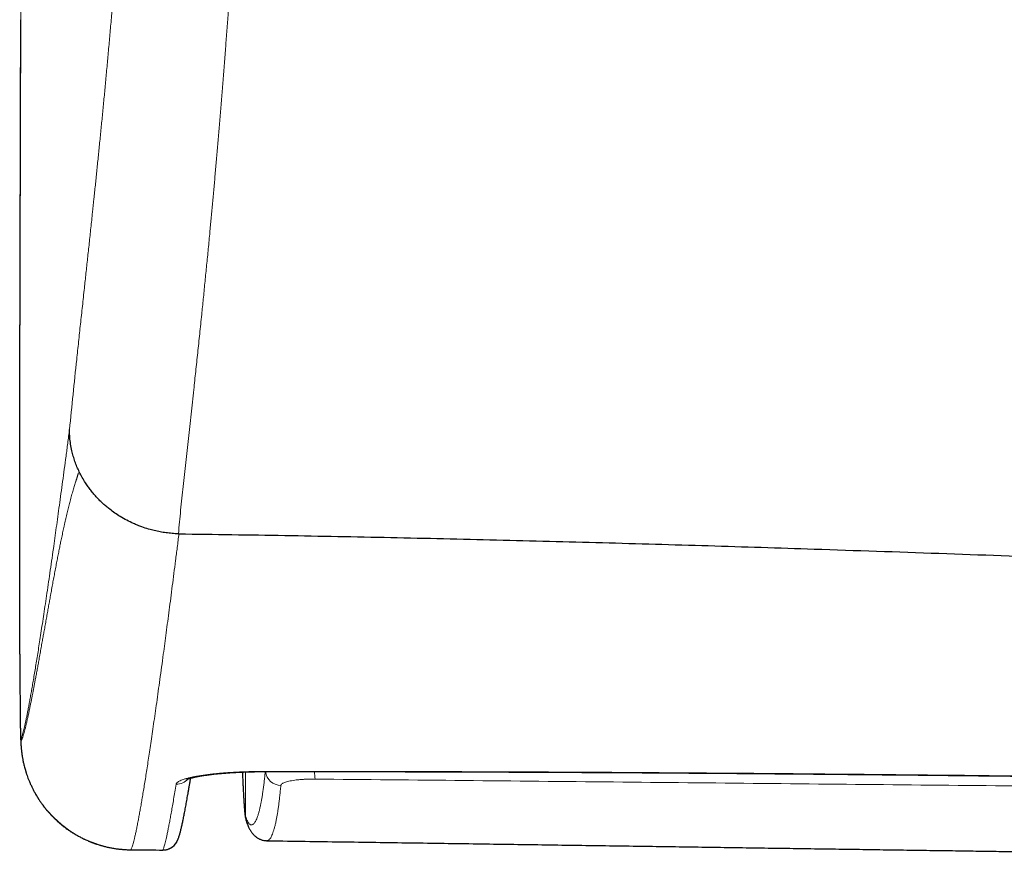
# Model space of a CAD drawing. Header units: millimetres. Extents: x 8 to 656, y 12 to 357.
# Tile 24 of 53: x 229 to 247, y 287 to 304. Entities that reach past the tile are written whole.
import ezdxf

# ---------------------------------------------------------------- set-up
doc = ezdxf.new("R2010")
doc.units = ezdxf.units.MM

msp = doc.modelspace()

# ---------------------------------------------------------------- linework, layer by layer
at = {"color": 252, "linetype": 'Continuous', "lineweight": 0}
for p, q in [((233.068, 289.354), (233.068, 288.506)), ((233.066, 288.513), (233.068, 288.506)), ((230.891, 287.879), (231.499, 287.874))]:
    msp.add_line(p, q, dxfattribs=at)
at = {"color": 7, "linetype": 'Continuous', "lineweight": 30}
msp.add_line((233.474, 288.05), (233.473, 288.05), dxfattribs=at)
at = {"color": 252, "linetype": 'Continuous', "lineweight": 0, "flags": 128}
msp.add_lwpolyline([(233.431, 289.361), (233.429, 289.361), (233.428, 289.364)], dxfattribs=at)
at = {"color": 7, "linetype": 'Continuous', "lineweight": 30, "flags": 128}
msp.add_lwpolyline([(233.089, 288.397), (233.088, 288.399), (233.083, 288.413)], dxfattribs=at)
at = {"color": 252, "linetype": 'Continuous', "lineweight": 0}
for centre, radius, start, end in [((228.788, 296.17), 0.00234, 172.2681, 181.3939), ((230.907, 289.979), 2.1, 179.8076, 180.9413), ((230.907, 289.979), 2.1, 180.9431, 269.552), ((233.742, 289.397), 0.299, 186.965, 268.9596), ((235.194, 289.36), 0.819, 179.9562, 189.8891), ((231.753, 289.42), 0.3, 269.3345, 318.442), ((233.367, 288.506), 0.299, 179.9468, 198.0566)]:
    msp.add_arc(centre, radius, start, end, dxfattribs=at)
at = {"color": 7, "linetype": 'Continuous', "lineweight": 30}
msp.add_arc((231.501, 288.174), 0.3, 269.4965, 330.0978, dxfattribs=at)
at = {"color": 252, "linetype": 'Continuous', "lineweight": 0}
for points, knots in [([(234.082, 341.726), (234.082, 341.574), (234.081, 341.271), (234.08, 340.812), (234.078, 340.353), (234.076, 339.89), (234.073, 339.426), (234.07, 338.958), (234.066, 338.489), (234.061, 338.02), (234.057, 337.553), (234.051, 337.087), (234.046, 336.618), (234.04, 336.164), (234.034, 335.725), (234.027, 335.3), (234.02, 334.874), (234.013, 334.447), (234.005, 334.02), (233.998, 333.592), (233.989, 333.163), (233.981, 332.732), (233.971, 332.3), (233.962, 331.867), (233.952, 331.433), (233.942, 330.996), (233.931, 330.557), (233.92, 330.116), (233.909, 329.674), (233.896, 329.182), (233.881, 328.64), (233.865, 328.049), (233.847, 327.454), (233.829, 326.855), (233.811, 326.252), (233.791, 325.634), (233.77, 325.001), (233.748, 324.353), (233.726, 323.706), (233.703, 323.059), (233.68, 322.413), (233.657, 321.776), (233.633, 321.146), (233.609, 320.525), (233.585, 319.905), (233.56, 319.286), (233.535, 318.669), (233.51, 318.067), (233.486, 317.48), (233.461, 316.909), (233.436, 316.34), (233.411, 315.773), (233.386, 315.207), (233.361, 314.657), (233.336, 314.121), (233.312, 313.601), (233.289, 313.126), (233.268, 312.696), (233.249, 312.31), (233.23, 311.926), (233.211, 311.548), (233.192, 311.174), (233.173, 310.806), (233.153, 310.44), (233.134, 310.069), (233.113, 309.691), (233.092, 309.308), (233.07, 308.929), (233.049, 308.553), (233.027, 308.179), (233.005, 307.809), (232.983, 307.442), (232.961, 307.078), (232.939, 306.72), (232.916, 306.364), (232.894, 306.01), (232.871, 305.659), (232.848, 305.314), (232.825, 304.973), (232.801, 304.637), (232.778, 304.306), (232.755, 303.979), (232.731, 303.657), (232.708, 303.341), (232.683, 303.024), (232.659, 302.706), (232.634, 302.388), (232.609, 302.076), (232.584, 301.77), (232.559, 301.47), (232.534, 301.178), (232.509, 300.893), (232.484, 300.615), (232.46, 300.342), (232.435, 300.074), (232.411, 299.811), (232.384, 299.53), (232.356, 299.234), (232.325, 298.923), (232.295, 298.619), (232.265, 298.321), (232.232, 298.001), (232.197, 297.661), (232.159, 297.301), (232.122, 296.949), (232.08, 296.56), (232.034, 296.136), (231.982, 295.676), (231.931, 295.221), (231.882, 294.769), (231.835, 294.319), (231.807, 294.019), (231.793, 293.869)], [0, 0, 0, 0, 0.008433, 0.016866, 0.025299, 0.033731, 0.042181, 0.050632, 0.059083, 0.067532, 0.07581, 0.084089, 0.092367, 0.100645, 0.10806, 0.115476, 0.122892, 0.130307, 0.137694, 0.145081, 0.152468, 0.159855, 0.167265, 0.174676, 0.182086, 0.189496, 0.197006, 0.204516, 0.212026, 0.219536, 0.229572, 0.239609, 0.249645, 0.259877, 0.270108, 0.28034, 0.291352, 0.302366, 0.313381, 0.324396, 0.33541, 0.346422, 0.357063, 0.367705, 0.378349, 0.388992, 0.399634, 0.410275, 0.420188, 0.430102, 0.440018, 0.449933, 0.459847, 0.469759, 0.478994, 0.488229, 0.497463, 0.504405, 0.511347, 0.518289, 0.525231, 0.531994, 0.538758, 0.545523, 0.552286, 0.559531, 0.566777, 0.574024, 0.58127, 0.588515, 0.595819, 0.603125, 0.610432, 0.617738, 0.625042, 0.63248, 0.63992, 0.647361, 0.654801, 0.662239, 0.669744, 0.677251, 0.684759, 0.692267, 0.699772, 0.707777, 0.715784, 0.723792, 0.731801, 0.739808, 0.747813, 0.755711, 0.763611, 0.771511, 0.779412, 0.787312, 0.795211, 0.805149, 0.815088, 0.825028, 0.834968, 0.844907, 0.857612, 0.870318, 0.883025, 0.895731, 0.913108, 0.930486, 0.947865, 0.965243, 0.982622, 1, 1, 1, 1]), ([(229.729, 295.847), (229.751, 296.068), (229.795, 296.511), (229.853, 297.064), (229.9, 297.51), (229.936, 297.846), (229.973, 298.186), (230.008, 298.507), (230.04, 298.809), (230.071, 299.091), (230.102, 299.378), (230.133, 299.67), (230.163, 299.951), (230.191, 300.221), (230.218, 300.478), (230.245, 300.741), (230.272, 301.008), (230.3, 301.281), (230.327, 301.556), (230.355, 301.834), (230.382, 302.114), (230.409, 302.4), (230.436, 302.692), (230.464, 302.992), (230.491, 303.299), (230.519, 303.612), (230.545, 303.912), (230.569, 304.195), (230.592, 304.462), (230.614, 304.733), (230.636, 305.009), (230.659, 305.294), (230.682, 305.59), (230.706, 305.897), (230.729, 306.209), (230.752, 306.526), (230.775, 306.842), (230.798, 307.157), (230.819, 307.47), (230.841, 307.788), (230.862, 308.109), (230.884, 308.436), (230.905, 308.767), (230.927, 309.103), (230.948, 309.443), (230.969, 309.786), (230.989, 310.133), (231.01, 310.481), (231.03, 310.833), (231.05, 311.187), (231.07, 311.544), (231.09, 311.913), (231.111, 312.295), (231.132, 312.69), (231.152, 313.086), (231.173, 313.485), (231.193, 313.889), (231.214, 314.298), (231.234, 314.711), (231.254, 315.126), (231.276, 315.589), (231.3, 316.101), (231.326, 316.662), (231.352, 317.224), (231.377, 317.788), (231.402, 318.353), (231.427, 318.919), (231.451, 319.487), (231.476, 320.056), (231.501, 320.664), (231.527, 321.312), (231.555, 321.999), (231.582, 322.687), (231.609, 323.376), (231.634, 324.041), (231.658, 324.681), (231.68, 325.297), (231.702, 325.913), (231.723, 326.529), (231.744, 327.146), (231.764, 327.74), (231.782, 328.31), (231.799, 328.857), (231.816, 329.404), (231.831, 329.95), (231.846, 330.466), (231.859, 330.95), (231.871, 331.404), (231.882, 331.857), (231.893, 332.31), (231.903, 332.761), (231.913, 333.211), (231.922, 333.66), (231.93, 334.107), (231.938, 334.553), (231.946, 334.998), (231.953, 335.441), (231.959, 335.893), (231.965, 336.356), (231.971, 336.828), (231.976, 337.298), (231.98, 337.765), (231.984, 338.23), (231.988, 338.691), (231.99, 339.149), (231.993, 339.603), (231.995, 340.055), (231.996, 340.505), (231.997, 340.804), (231.997, 340.953)], [0, 0, 0, 0, 0.0270766, 0.0541532, 0.0676921, 0.0812311, 0.09477, 0.1083087, 0.119142, 0.1299759, 0.1408099, 0.1516433, 0.1624762, 0.1715515, 0.1806283, 0.1897054, 0.1987822, 0.207858, 0.2169326, 0.2256754, 0.2344192, 0.2431628, 0.2519054, 0.2606861, 0.2694683, 0.2782503, 0.2870308, 0.2940426, 0.3010559, 0.3080696, 0.3150827, 0.3220944, 0.3294959, 0.3368995, 0.3443038, 0.3517073, 0.3591088, 0.3660916, 0.3730763, 0.3800616, 0.3870463, 0.3940291, 0.4010733, 0.4081192, 0.4151657, 0.4222118, 0.4292561, 0.4362681, 0.4432815, 0.4502956, 0.4573092, 0.4643214, 0.4719205, 0.4795208, 0.4871217, 0.4947224, 0.5023218, 0.5100957, 0.5178702, 0.5256449, 0.5334189, 0.5438073, 0.5541964, 0.5645849, 0.5749549, 0.5853265, 0.595699, 0.6060717, 0.6164438, 0.6268141, 0.6392568, 0.6517013, 0.6641464, 0.676591, 0.6890336, 0.7001135, 0.7111957, 0.7222787, 0.7333614, 0.7444427, 0.7555221, 0.765351, 0.7751818, 0.7850129, 0.794843, 0.8046715, 0.812865, 0.8210606, 0.829257, 0.8374533, 0.8456484, 0.8538417, 0.8620363, 0.8702331, 0.8784309, 0.8866287, 0.8948256, 0.9030203, 0.9118721, 0.9207257, 0.9295806, 0.938436, 0.9472905, 0.956143, 0.9649136, 0.9736851, 0.982457, 0.9912289, 1, 1, 1, 1]), ([(228.938, 327.504), (228.933, 326.852), (228.923, 325.547), (228.908, 323.591), (228.894, 321.634), (228.881, 319.676), (228.869, 317.719), (228.858, 315.761), (228.847, 313.803), (228.837, 311.845), (228.829, 309.886), (228.82, 307.926), (228.813, 305.967), (228.806, 304.007), (228.8, 302.048), (228.795, 300.088), (228.79, 298.129), (228.787, 296.823), (228.786, 296.17)], [0, 0, 0, 0, 0.062461, 0.124922, 0.187383, 0.249843, 0.312319, 0.374795, 0.437271, 0.499746, 0.562269, 0.624793, 0.687316, 0.749839, 0.812379, 0.874919, 0.93746, 1, 1, 1, 1]), ([(228.786, 296.17), (228.786, 296.099), (228.785, 295.958), (228.785, 295.746), (228.785, 295.535), (228.785, 295.325), (228.784, 295.114), (228.784, 294.902), (228.784, 294.691), (228.784, 294.481), (228.784, 294.273), (228.784, 294.07), (228.783, 293.871), (228.783, 293.677), (228.783, 293.486), (228.784, 293.298), (228.784, 293.112), (228.784, 292.928), (228.784, 292.746), (228.784, 292.568), (228.784, 292.395), (228.785, 292.228), (228.785, 292.067), (228.785, 291.913), (228.785, 291.763), (228.786, 291.619), (228.786, 291.478), (228.787, 291.342), (228.787, 291.21), (228.788, 291.085), (228.788, 290.965), (228.789, 290.853), (228.79, 290.749), (228.791, 290.651), (228.791, 290.56), (228.792, 290.475), (228.793, 290.396), (228.794, 290.323), (228.795, 290.256), (228.796, 290.197), (228.797, 290.145), (228.799, 290.1), (228.8, 290.062), (228.801, 290.033), (228.803, 290.01), (228.804, 289.994), (228.806, 289.986), (228.807, 289.986), (228.807, 289.986)], [0, 0, 0, 0, 0.021404, 0.042826, 0.064254, 0.085676, 0.107081, 0.129106, 0.151151, 0.173202, 0.195247, 0.217272, 0.238677, 0.260099, 0.281527, 0.302949, 0.324354, 0.34638, 0.368425, 0.390477, 0.412523, 0.434549, 0.45595, 0.477369, 0.498794, 0.520213, 0.541614, 0.563636, 0.585676, 0.607724, 0.629764, 0.651786, 0.673209, 0.694651, 0.716098, 0.73754, 0.758963, 0.781007, 0.803069, 0.825138, 0.847201, 0.869244, 0.891016, 0.912813, 0.934622, 0.956431, 0.978228, 1, 1, 1, 1]), ([(228.807, 289.986), (228.81, 289.991), (228.815, 290.001), (228.824, 290.024), (228.834, 290.054), (228.845, 290.091), (228.856, 290.135), (228.869, 290.186), (228.882, 290.243), (228.895, 290.304), (228.909, 290.367), (228.923, 290.437), (228.938, 290.513), (228.954, 290.595), (228.97, 290.683), (228.987, 290.777), (229.005, 290.879), (229.024, 290.987), (229.044, 291.102), (229.064, 291.224), (229.086, 291.353), (229.108, 291.489), (229.131, 291.633), (229.155, 291.783), (229.18, 291.944), (229.206, 292.116), (229.234, 292.3), (229.263, 292.493), (229.293, 292.694), (229.324, 292.904), (229.355, 293.123), (229.388, 293.351), (229.42, 293.572), (229.45, 293.785), (229.478, 293.987), (229.507, 294.195), (229.536, 294.41), (229.566, 294.631), (229.597, 294.86), (229.629, 295.097), (229.662, 295.34), (229.695, 295.589), (229.717, 295.761), (229.729, 295.847)], [0, 0, 0, 0, 0.027637, 0.055276, 0.082915, 0.110555, 0.138195, 0.165833, 0.19347, 0.217692, 0.241915, 0.266138, 0.29036, 0.314509, 0.33866, 0.36281, 0.386959, 0.411412, 0.435865, 0.460318, 0.48477, 0.509247, 0.533723, 0.5582, 0.582677, 0.60866, 0.634644, 0.660628, 0.686611, 0.712594, 0.738579, 0.764564, 0.790548, 0.811335, 0.832124, 0.852912, 0.873701, 0.894488, 0.91559, 0.936693, 0.957796, 0.978898, 1, 1, 1, 1]), ([(229.913, 295.045), (229.913, 295.042), (229.912, 295.037), (229.91, 295.03), (229.908, 295.024), (229.907, 295.02), (229.906, 295.018), (229.905, 295.017), (229.904, 295.017), (229.904, 295.017), (229.904, 295.018), (229.903, 295.018), (229.903, 295.018), (229.903, 295.019), (229.902, 295.02), (229.902, 295.022), (229.902, 295.023), (229.901, 295.024), (229.901, 295.024), (229.901, 295.024), (229.901, 295.025), (229.9, 295.025), (229.899, 295.025), (229.898, 295.024), (229.896, 295.02), (229.894, 295.014), (229.891, 295.006), (229.889, 294.997), (229.886, 294.986), (229.882, 294.973), (229.878, 294.958), (229.874, 294.943), (229.869, 294.928), (229.864, 294.914), (229.859, 294.899), (229.854, 294.883), (229.846, 294.859), (229.836, 294.827), (229.823, 294.786), (229.81, 294.742), (229.796, 294.696), (229.782, 294.647), (229.768, 294.596), (229.754, 294.544), (229.74, 294.492), (229.727, 294.442), (229.715, 294.394), (229.702, 294.344), (229.69, 294.292), (229.677, 294.239), (229.664, 294.185), (229.651, 294.129), (229.638, 294.071), (229.626, 294.016), (229.614, 293.963), (229.603, 293.912), (229.592, 293.86), (229.581, 293.807), (229.57, 293.756), (229.56, 293.709), (229.551, 293.664), (229.542, 293.618), (229.532, 293.571), (229.523, 293.522), (229.513, 293.473), (229.503, 293.422), (229.493, 293.37), (229.483, 293.317), (229.472, 293.263), (229.462, 293.207), (229.451, 293.15), (229.441, 293.094), (229.43, 293.039), (229.42, 292.985), (229.41, 292.93), (229.399, 292.873), (229.389, 292.816), (229.378, 292.757), (229.368, 292.701), (229.359, 292.649), (229.35, 292.601), (229.341, 292.552), (229.332, 292.502), (229.323, 292.451), (229.314, 292.4), (229.305, 292.349), (229.295, 292.297), (229.286, 292.245), (229.276, 292.191), (229.267, 292.137), (229.257, 292.082), (229.248, 292.031), (229.239, 291.983), (229.231, 291.938), (229.223, 291.893), (229.214, 291.845), (229.205, 291.793), (229.195, 291.739), (229.186, 291.684), (229.176, 291.628), (229.165, 291.572), (229.155, 291.516), (229.146, 291.463), (229.137, 291.415), (229.129, 291.369), (229.12, 291.324), (229.112, 291.279), (229.104, 291.233), (229.095, 291.187), (229.087, 291.145), (229.08, 291.106), (229.073, 291.07), (229.066, 291.034), (229.06, 290.998), (229.054, 290.967), (229.049, 290.942), (229.045, 290.923), (229.042, 290.903), (229.038, 290.883), (229.034, 290.862), (229.03, 290.842), (229.025, 290.816), (229.019, 290.786), (229.012, 290.751), (229.005, 290.716), (228.998, 290.681), (228.991, 290.647), (228.984, 290.613), (228.977, 290.578), (228.97, 290.542), (228.962, 290.505), (228.955, 290.469), (228.947, 290.433), (228.939, 290.398), (228.932, 290.364), (228.924, 290.331), (228.917, 290.298), (228.909, 290.265), (228.902, 290.233), (228.894, 290.202), (228.887, 290.173), (228.88, 290.144), (228.873, 290.119), (228.866, 290.096), (228.861, 290.075), (228.855, 290.056), (228.849, 290.038), (228.844, 290.021), (228.838, 290.006), (228.833, 289.992), (228.828, 289.981), (228.824, 289.97), (228.819, 289.962), (228.815, 289.954), (228.811, 289.949), (228.809, 289.946), (228.807, 289.945)], [0, 0, 0, 0, 0.000749, 0.001366, 0.00201, 0.002469, 0.002775, 0.002957, 0.003012, 0.00305, 0.003064, 0.003077, 0.003088, 0.0031, 0.003125, 0.003209, 0.003234, 0.003246, 0.003258, 0.00327, 0.003283, 0.003318, 0.00344, 0.003636, 0.004161, 0.004879, 0.005753, 0.006747, 0.007823, 0.008945, 0.010711, 0.012353, 0.013784, 0.015492, 0.01717, 0.018975, 0.020811, 0.025244, 0.029834, 0.034592, 0.039838, 0.045263, 0.050892, 0.056728, 0.062787, 0.067998, 0.073377, 0.078933, 0.084675, 0.090616, 0.096656, 0.102906, 0.109385, 0.116123, 0.121683, 0.127406, 0.133308, 0.139396, 0.145678, 0.150759, 0.155971, 0.161309, 0.16679, 0.172445, 0.178343, 0.184367, 0.19055, 0.196924, 0.203488, 0.210244, 0.217202, 0.224374, 0.231003, 0.237814, 0.244813, 0.252028, 0.259478, 0.267126, 0.274995, 0.281332, 0.28782, 0.294465, 0.301273, 0.308249, 0.31527, 0.322464, 0.32984, 0.337399, 0.345154, 0.353116, 0.361279, 0.369626, 0.376365, 0.383308, 0.390346, 0.397509, 0.406158, 0.415029, 0.424123, 0.433453, 0.443026, 0.452849, 0.462932, 0.471042, 0.479322, 0.487776, 0.496408, 0.505224, 0.514227, 0.523426, 0.530777, 0.538242, 0.545827, 0.553578, 0.561483, 0.565929, 0.570348, 0.57479, 0.579377, 0.584234, 0.589105, 0.593809, 0.602213, 0.610928, 0.619816, 0.628811, 0.637963, 0.647278, 0.656749, 0.667483, 0.67842, 0.689563, 0.700913, 0.712475, 0.724251, 0.736245, 0.748458, 0.761492, 0.774772, 0.788302, 0.802085, 0.816121, 0.830415, 0.842871, 0.855518, 0.868357, 0.881388, 0.894612, 0.908028, 0.921638, 0.934283, 0.947092, 0.960062, 0.97319, 0.986516, 1, 1, 1, 1]), ([(231.803, 293.869), (231.803, 293.869), (231.793, 293.783), (231.771, 293.612), (231.739, 293.362), (231.708, 293.118), (231.678, 292.881), (231.648, 292.65), (231.618, 292.425), (231.59, 292.206), (231.561, 291.994), (231.534, 291.787), (231.505, 291.569), (231.474, 291.342), (231.442, 291.108), (231.411, 290.883), (231.381, 290.667), (231.352, 290.46), (231.323, 290.262), (231.296, 290.073), (231.27, 289.896), (231.245, 289.731), (231.222, 289.577), (231.199, 289.431), (231.178, 289.291), (231.156, 289.159), (231.136, 289.034), (231.117, 288.915), (231.098, 288.804), (231.08, 288.699), (231.062, 288.601), (231.046, 288.509), (231.028, 288.418), (231.011, 288.329), (230.994, 288.244), (230.978, 288.169), (230.962, 288.102), (230.948, 288.043), (230.935, 287.994), (230.922, 287.952), (230.911, 287.919), (230.9, 287.894), (230.894, 287.884), (230.891, 287.879)], [0, 0, 0, 0, 0.000002, 0.02062, 0.041239, 0.061859, 0.082478, 0.103096, 0.123751, 0.144408, 0.165064, 0.18572, 0.206376, 0.232322, 0.25827, 0.284218, 0.310165, 0.336149, 0.362135, 0.38812, 0.414105, 0.438398, 0.462692, 0.486987, 0.511282, 0.535577, 0.55987, 0.584215, 0.608562, 0.63291, 0.657257, 0.681604, 0.70595, 0.735331, 0.764714, 0.794097, 0.823479, 0.852861, 0.882288, 0.911716, 0.941145, 0.970573, 1, 1, 1, 1]), ([(228.807, 289.945), (228.807, 289.945), (228.807, 289.945), (228.806, 289.947), (228.805, 289.951), (228.805, 289.955), (228.804, 289.962), (228.803, 289.97), (228.803, 289.981), (228.802, 289.995), (228.801, 290.01), (228.8, 290.027), (228.8, 290.044), (228.799, 290.064), (228.798, 290.087), (228.798, 290.114), (228.797, 290.145), (228.796, 290.178), (228.796, 290.213), (228.795, 290.248), (228.794, 290.287), (228.794, 290.331), (228.793, 290.379), (228.793, 290.432), (228.792, 290.489), (228.791, 290.55), (228.791, 290.613), (228.79, 290.682), (228.79, 290.756), (228.789, 290.837), (228.789, 290.924), (228.788, 291.017), (228.788, 291.116), (228.787, 291.223), (228.787, 291.338), (228.786, 291.46), (228.786, 291.546), (228.786, 291.59)], [0, 0, 0, 0, 0.016737, 0.034434, 0.053221, 0.073229, 0.09459, 0.117014, 0.140999, 0.166674, 0.194174, 0.215404, 0.237784, 0.261443, 0.286488, 0.312952, 0.340941, 0.370569, 0.395072, 0.420713, 0.447552, 0.475647, 0.505048, 0.535798, 0.567939, 0.597785, 0.628813, 0.661061, 0.694575, 0.729404, 0.764767, 0.801136, 0.838509, 0.876888, 0.916972, 0.958024, 1, 1, 1, 1]), ([(231.749, 289.12), (231.751, 289.126), (231.755, 289.137), (231.771, 289.154), (231.794, 289.171), (231.826, 289.188), (231.865, 289.204), (231.913, 289.221), (231.968, 289.236), (232.031, 289.251), (232.101, 289.266), (232.177, 289.28), (232.26, 289.293), (232.349, 289.305), (232.444, 289.316), (232.543, 289.326), (232.647, 289.335), (232.755, 289.343), (232.866, 289.35), (232.98, 289.355), (233.097, 289.359), (233.211, 289.362), (233.321, 289.364), (233.392, 289.364), (233.428, 289.364)], [0, 0, 0, 0, 0.046195, 0.092548, 0.138954, 0.185307, 0.231502, 0.277707, 0.324072, 0.370491, 0.416854, 0.463057, 0.50902, 0.555144, 0.601321, 0.647442, 0.693402, 0.738752, 0.784262, 0.829824, 0.875332, 0.92068, 0.96034, 1, 1, 1, 1]), ([(233.007, 289.352), (233.008, 289.333), (233.009, 289.291), (233.012, 289.228), (233.015, 289.163), (233.018, 289.101), (233.021, 289.041), (233.024, 288.985), (233.027, 288.932), (233.03, 288.881), (233.032, 288.834), (233.035, 288.789), (233.038, 288.747), (233.041, 288.709), (233.044, 288.673), (233.047, 288.641), (233.05, 288.612), (233.053, 288.587), (233.056, 288.566), (233.058, 288.548), (233.061, 288.534), (233.063, 288.522), (233.065, 288.516), (233.066, 288.513)], [0, 0, 0, 0, 0.0373449, 0.0857833, 0.1342217, 0.1827378, 0.2312539, 0.2800025, 0.3287512, 0.3775767, 0.4264022, 0.4761009, 0.5257997, 0.5755779, 0.6253561, 0.6753734, 0.7253906, 0.7754873, 0.825584, 0.8691621, 0.9127401, 0.9563701, 1, 1, 1, 1]), ([(233.068, 288.506), (233.068, 288.506), (233.073, 288.491), (233.084, 288.461), (233.101, 288.423), (233.118, 288.393), (233.136, 288.37), (233.154, 288.356), (233.171, 288.35), (233.187, 288.35), (233.203, 288.356), (233.22, 288.368), (233.236, 288.388), (233.253, 288.414), (233.27, 288.447), (233.286, 288.487), (233.303, 288.535), (233.32, 288.591), (233.336, 288.655), (233.351, 288.722), (233.364, 288.791), (233.376, 288.859), (233.388, 288.932), (233.4, 289.011), (233.411, 289.097), (233.422, 289.189), (233.432, 289.276), (233.438, 289.336), (233.44, 289.361)], [0, 0, 0, 0, 0.000003, 0.050124, 0.100248, 0.150372, 0.200495, 0.250616, 0.292467, 0.334322, 0.376177, 0.418033, 0.459886, 0.501737, 0.543439, 0.585147, 0.626856, 0.668565, 0.71027, 0.751971, 0.784172, 0.816375, 0.848577, 0.880778, 0.913035, 0.945294, 0.977553, 1, 1, 1, 1]), ([(233.428, 289.364), (233.627, 289.365), (234.625, 289.365), (236.42, 289.363), (238.815, 289.354), (241.209, 289.34), (243.603, 289.321), (246.446, 289.294), (249.737, 289.256), (253.477, 289.209), (256.904, 289.163), (260.02, 289.122), (262.824, 289.086), (265.628, 289.052), (268.245, 289.022), (270.675, 288.998), (272.918, 288.978), (275.161, 288.962), (277.404, 288.951), (278.899, 288.948), (279.647, 288.947)], [0, 0, 0, 0, 0.012947, 0.064736, 0.116526, 0.168315, 0.220105, 0.271894, 0.352794, 0.433694, 0.514593, 0.575268, 0.635943, 0.696618, 0.757292, 0.805834, 0.854375, 0.902917, 0.951459, 1, 1, 1, 1]), ([(231.499, 287.874), (231.501, 287.879), (231.506, 287.889), (231.515, 287.913), (231.525, 287.945), (231.536, 287.984), (231.548, 288.031), (231.561, 288.087), (231.575, 288.15), (231.59, 288.222), (231.606, 288.303), (231.623, 288.392), (231.641, 288.49), (231.661, 288.597), (231.681, 288.713), (231.703, 288.839), (231.725, 288.973), (231.741, 289.071), (231.749, 289.12)], [0, 0, 0, 0, 0.062357, 0.124715, 0.187074, 0.24943, 0.311865, 0.374302, 0.436738, 0.499173, 0.56173, 0.624289, 0.686847, 0.749404, 0.812046, 0.874688, 0.93733, 1, 1, 1, 1]), ([(233.736, 289.098), (233.733, 289.064), (233.726, 288.995), (233.716, 288.9), (233.706, 288.81), (233.695, 288.726), (233.684, 288.648), (233.673, 288.576), (233.661, 288.509), (233.648, 288.44), (233.634, 288.371), (233.618, 288.305), (233.601, 288.248), (233.585, 288.198), (233.568, 288.156), (233.552, 288.121), (233.535, 288.093), (233.519, 288.072), (233.502, 288.058), (233.487, 288.051), (233.478, 288.051), (233.474, 288.05)], [0, 0, 0, 0, 0.044657, 0.089315, 0.133994, 0.178673, 0.223345, 0.26802, 0.312695, 0.357368, 0.417014, 0.476661, 0.536307, 0.596045, 0.655785, 0.715523, 0.775312, 0.835101, 0.89489, 0.955613, 1, 1, 1, 1]), ([(234.388, 289.219), (234.362, 289.219), (234.311, 289.22), (234.235, 289.217), (234.163, 289.214), (234.093, 289.209), (234.028, 289.202), (233.968, 289.193), (233.913, 289.183), (233.865, 289.172), (233.823, 289.16), (233.789, 289.147), (233.763, 289.133), (233.747, 289.12), (233.738, 289.108), (233.737, 289.101), (233.736, 289.098)], [0, 0, 0, 0, 0.073595, 0.147431, 0.221029, 0.294697, 0.368601, 0.442276, 0.516716, 0.591388, 0.665836, 0.741819, 0.818037, 0.894027, 0.947013, 1, 1, 1, 1]), ([(279.611, 288.772), (277.728, 288.791), (273.961, 288.828), (268.309, 288.884), (262.657, 288.939), (257.004, 288.995), (251.351, 289.052), (245.697, 289.108), (240.042, 289.164), (236.273, 289.201), (234.388, 289.219)], [0, 0, 0, 0, 0.124998, 0.249995, 0.374994, 0.499993, 0.624994, 0.749996, 0.874998, 1, 1, 1, 1])]:
    msp.add_open_spline(points, degree=3, knots=knots, dxfattribs=at)
at = {"color": 7, "linetype": 'Continuous', "lineweight": 30}
for points, knots in [([(228.786, 296.17), (228.787, 296.829), (228.79, 298.148), (228.795, 300.125), (228.8, 301.948), (228.803, 303.113), (228.805, 303.619)], [0, 0, 0, 0, 0.265717, 0.531092, 0.796222, 1, 1, 1, 1]), ([(228.786, 291.59), (228.786, 291.636), (228.786, 291.728), (228.785, 291.872), (228.785, 292.023), (228.785, 292.18), (228.784, 292.344), (228.784, 292.515), (228.784, 292.693), (228.784, 292.877), (228.784, 293.066), (228.784, 293.26), (228.783, 293.458), (228.783, 293.658), (228.783, 293.862), (228.784, 294.068), (228.784, 294.279), (228.784, 294.491), (228.784, 294.705), (228.784, 294.92), (228.784, 295.134), (228.785, 295.346), (228.785, 295.555), (228.785, 295.762), (228.785, 295.966), (228.786, 296.102), (228.786, 296.17)], [0, 0, 0, 0, 0.039103, 0.078996, 0.11893, 0.159603, 0.200866, 0.242399, 0.284935, 0.327694, 0.370652, 0.413792, 0.457109, 0.499819, 0.542686, 0.585703, 0.628589, 0.671875, 0.714773, 0.757276, 0.799372, 0.841049, 0.881545, 0.921566, 0.961068, 1, 1, 1, 1]), ([(229.913, 295.045), (229.898, 295.077), (229.869, 295.141), (229.831, 295.24), (229.799, 295.341), (229.771, 295.451), (229.748, 295.569), (229.733, 295.696), (229.729, 295.788), (229.729, 295.839), (229.729, 295.847)], [0, 0, 0, 0, 0.126129, 0.253174, 0.380219, 0.5081927, 0.6621409, 0.8162534, 0.9702017, 1, 1, 1, 1]), ([(231.793, 293.869), (231.753, 293.871), (231.675, 293.875), (231.56, 293.888), (231.447, 293.906), (231.337, 293.929), (231.221, 293.96), (231.116, 293.994), (231.02, 294.031), (230.923, 294.072), (230.812, 294.126), (230.695, 294.193), (230.588, 294.262), (230.501, 294.326), (230.427, 294.386), (230.365, 294.44), (230.306, 294.497), (230.246, 294.558), (230.188, 294.624), (230.131, 294.693), (230.079, 294.763), (230.024, 294.844), (229.968, 294.937), (229.931, 295.009), (229.913, 295.045)], [0, 0, 0, 0, 0.0503096, 0.098675, 0.1462651, 0.1938552, 0.2406552, 0.2974224, 0.3340923, 0.3707622, 0.4310155, 0.4912689, 0.5430494, 0.5948298, 0.6303695, 0.6659092, 0.7016815, 0.7374539, 0.7771876, 0.8169213, 0.8547037, 0.8924862, 0.9461438, 1, 1, 1, 1]), ([(231.793, 293.869), (231.794, 293.869), (231.796, 293.869), (231.798, 293.869), (231.801, 293.869), (231.803, 293.869), (231.803, 293.869)], [0, 0, 0, 0, 0.250009, 0.499938, 0.749954, 1, 1, 1, 1]), ([(231.803, 293.869), (232.473, 293.86), (233.811, 293.841), (235.819, 293.802), (237.826, 293.756), (239.834, 293.704), (241.842, 293.646), (243.97, 293.578), (246.216, 293.501), (248.582, 293.416), (250.947, 293.326), (253.328, 293.233), (255.723, 293.138), (258.134, 293.043), (260.543, 292.949), (262.95, 292.857), (265.356, 292.769), (267.76, 292.686), (269.885, 292.618), (271.732, 292.564), (273.302, 292.523), (274.873, 292.486), (276.447, 292.455), (278.023, 292.431), (279.573, 292.413), (281.097, 292.403), (282.595, 292.4), (284.097, 292.405), (285.601, 292.413), (286.885, 292.419), (287.948, 292.421), (288.788, 292.419), (289.627, 292.414), (290.464, 292.405), (291.239, 292.391), (291.952, 292.374), (292.604, 292.354), (293.253, 292.33), (293.9, 292.301), (294.544, 292.267), (295.185, 292.227), (295.823, 292.182), (296.457, 292.129), (297.088, 292.07), (297.712, 292.004), (298.329, 291.932), (298.938, 291.854), (299.545, 291.77), (299.949, 291.709), (300.15, 291.679)], [0, 0, 0, 0, 0.029343, 0.058693, 0.088049, 0.11741, 0.146773, 0.176138, 0.210747, 0.245351, 0.279949, 0.314537, 0.349818, 0.385081, 0.420324, 0.455542, 0.490732, 0.525892, 0.56102, 0.583966, 0.60692, 0.629893, 0.652895, 0.675937, 0.69903, 0.72086, 0.742754, 0.764715, 0.786713, 0.808712, 0.821018, 0.833306, 0.84557, 0.857805, 0.870003, 0.879559, 0.889087, 0.898584, 0.908049, 0.917479, 0.926872, 0.936227, 0.945542, 0.954816, 0.964048, 0.973078, 0.982077, 0.99105, 1, 1, 1, 1]), ([(228.786, 291.59), (228.786, 291.575), (228.786, 291.533), (228.786, 291.466), (228.787, 291.389), (228.787, 291.313), (228.787, 291.239), (228.787, 291.166), (228.788, 291.096), (228.788, 291.027), (228.788, 290.96), (228.789, 290.895), (228.789, 290.831), (228.79, 290.77), (228.79, 290.71), (228.79, 290.653), (228.791, 290.597), (228.791, 290.543), (228.792, 290.491), (228.792, 290.44), (228.793, 290.392), (228.793, 290.345), (228.794, 290.3), (228.795, 290.257), (228.795, 290.215), (228.796, 290.174), (228.797, 290.135), (228.798, 290.096), (228.799, 290.057), (228.8, 290.015), (228.801, 289.976), (228.803, 289.943), (228.804, 289.918), (228.805, 289.896), (228.806, 289.876), (228.808, 289.857), (228.809, 289.839), (228.81, 289.82), (228.812, 289.802), (228.814, 289.783), (228.816, 289.763), (228.818, 289.743), (228.821, 289.722), (228.824, 289.7), (228.827, 289.677), (228.831, 289.653), (228.835, 289.627), (228.84, 289.6), (228.846, 289.57), (228.852, 289.539), (228.86, 289.504), (228.869, 289.467), (228.879, 289.427), (228.892, 289.384), (228.906, 289.337), (228.922, 289.288), (228.941, 289.237), (228.962, 289.184), (228.985, 289.129), (229.011, 289.074), (229.038, 289.018), (229.068, 288.963), (229.099, 288.908), (229.133, 288.853), (229.168, 288.8), (229.205, 288.747), (229.244, 288.695), (229.284, 288.644), (229.326, 288.595), (229.37, 288.547), (229.415, 288.5), (229.461, 288.454), (229.509, 288.41), (229.559, 288.367), (229.611, 288.325), (229.667, 288.282), (229.727, 288.241), (229.787, 288.201), (229.849, 288.164), (229.912, 288.129), (229.975, 288.096), (230.04, 288.065), (230.105, 288.037), (230.171, 288.011), (230.238, 287.987), (230.305, 287.966), (230.373, 287.947), (230.442, 287.93), (230.51, 287.916), (230.579, 287.904), (230.648, 287.894), (230.718, 287.887), (230.787, 287.882), (230.844, 287.879), (230.879, 287.879), (230.89, 287.879)], [0, 0, 0, 0, 0.008847, 0.025109, 0.041375, 0.057652, 0.073949, 0.090278, 0.106674, 0.122975, 0.139355, 0.155794, 0.172268, 0.188757, 0.20524, 0.221689, 0.238098, 0.254783, 0.271484, 0.28822, 0.305016, 0.3219, 0.338908, 0.356084, 0.373489, 0.391205, 0.409355, 0.428134, 0.447882, 0.469372, 0.494903, 0.510989, 0.522925, 0.53307, 0.541723, 0.549249, 0.555912, 0.561904, 0.567371, 0.572276, 0.577617, 0.582142, 0.58651, 0.590782, 0.595021, 0.599266, 0.60357, 0.607991, 0.612584, 0.617406, 0.622512, 0.627955, 0.63378, 0.640022, 0.646692, 0.653778, 0.66124, 0.669019, 0.67705, 0.685272, 0.693633, 0.702095, 0.710631, 0.719219, 0.727845, 0.7365, 0.745176, 0.753869, 0.762574, 0.771289, 0.780012, 0.788741, 0.797476, 0.806215, 0.814958, 0.82469, 0.834416, 0.844107, 0.853764, 0.86339, 0.872986, 0.882554, 0.892093, 0.901607, 0.911094, 0.920557, 0.929997, 0.939413, 0.948806, 0.958177, 0.967527, 0.976856, 0.986164, 0.995451, 1, 1, 1, 1]), ([(231.761, 288.025), (231.762, 288.026), (231.765, 288.031), (231.77, 288.04), (231.776, 288.053), (231.783, 288.067), (231.789, 288.082), (231.796, 288.101), (231.805, 288.126), (231.814, 288.155), (231.823, 288.186), (231.83, 288.215), (231.838, 288.246), (231.846, 288.279), (231.854, 288.313), (231.862, 288.35), (231.87, 288.388), (231.879, 288.427), (231.887, 288.469), (231.896, 288.512), (231.905, 288.557), (231.914, 288.604), (231.923, 288.653), (231.933, 288.704), (231.942, 288.756), (231.952, 288.811), (231.962, 288.868), (231.973, 288.926), (231.983, 288.987), (231.994, 289.049), (232.005, 289.114), (232.016, 289.176), (232.023, 289.218), (232.026, 289.237)], [0, 0, 0, 0, 0.003414, 0.01702, 0.032704, 0.051096, 0.073179, 0.100691, 0.137302, 0.192493, 0.23458, 0.273805, 0.311216, 0.350817, 0.389039, 0.426294, 0.462847, 0.498859, 0.534436, 0.569657, 0.604527, 0.639108, 0.673429, 0.707513, 0.74138, 0.775046, 0.808522, 0.841821, 0.874952, 0.907923, 0.9407, 0.973316, 1, 1, 1, 1]), ([(231.952, 289.211), (231.952, 289.211), (231.952, 289.211), (231.953, 289.212), (231.957, 289.213), (231.962, 289.216), (231.97, 289.219), (231.98, 289.223), (231.993, 289.227), (232.008, 289.232), (232.026, 289.237), (232.046, 289.242), (232.069, 289.248), (232.094, 289.254), (232.122, 289.26), (232.152, 289.266), (232.184, 289.272), (232.218, 289.278), (232.255, 289.284), (232.293, 289.29), (232.333, 289.296), (232.375, 289.302), (232.419, 289.307), (232.465, 289.313), (232.512, 289.318), (232.561, 289.323), (232.612, 289.327), (232.663, 289.332), (232.716, 289.336), (232.77, 289.339), (232.825, 289.343), (232.882, 289.346), (232.939, 289.349), (232.997, 289.352), (233.056, 289.354), (233.115, 289.356), (233.175, 289.358), (233.236, 289.359), (233.297, 289.36), (233.358, 289.361), (233.403, 289.361), (233.427, 289.361), (233.431, 289.361)], [0, 0, 0, 0, 0.005448, 0.022756, 0.040984, 0.060163, 0.080303, 0.101386, 0.123375, 0.146212, 0.169829, 0.194148, 0.219086, 0.244563, 0.2705, 0.296821, 0.323459, 0.350352, 0.377446, 0.404692, 0.432095, 0.459411, 0.48706, 0.514955, 0.543017, 0.571168, 0.599325, 0.627409, 0.655415, 0.683408, 0.711662, 0.740081, 0.768571, 0.797019, 0.825321, 0.853445, 0.881549, 0.909861, 0.938282, 0.966761, 0.995243, 1, 1, 1, 1]), ([(233.007, 289.352), (233.007, 289.335), (233.009, 289.298), (233.011, 289.243), (233.014, 289.187), (233.016, 289.133), (233.019, 289.08), (233.021, 289.03), (233.024, 288.981), (233.026, 288.934), (233.029, 288.89), (233.031, 288.847), (233.034, 288.807), (233.036, 288.768), (233.039, 288.731), (233.041, 288.696), (233.044, 288.663), (233.047, 288.631), (233.049, 288.601), (233.052, 288.572), (233.056, 288.544), (233.06, 288.516), (233.064, 288.489), (233.068, 288.468), (233.072, 288.451), (233.074, 288.441), (233.076, 288.435), (233.077, 288.431), (233.078, 288.429)], [0, 0, 0, 0, 0.03355, 0.073696, 0.113836, 0.154118, 0.194534, 0.235075, 0.275735, 0.316509, 0.357408, 0.398424, 0.439749, 0.481256, 0.523009, 0.565088, 0.607603, 0.650708, 0.694606, 0.739836, 0.786852, 0.837157, 0.894878, 0.935258, 0.961373, 0.975615, 0.989774, 1, 1, 1, 1]), ([(233.431, 289.361), (233.801, 289.361), (234.63, 289.362), (235.929, 289.36), (237.343, 289.356), (238.803, 289.35), (240.316, 289.342), (241.893, 289.331), (243.543, 289.318), (245.281, 289.301), (247.125, 289.282), (249.103, 289.26), (251.255, 289.234), (253.632, 289.203), (256.171, 289.17), (258.847, 289.134), (261.409, 289.1), (263.803, 289.07), (265.929, 289.044), (267.901, 289.022), (269.747, 289.003), (271.491, 288.987), (273.205, 288.973), (274.816, 288.962), (276.321, 288.954), (277.714, 288.948), (278.813, 288.945), (279.468, 288.944), (279.65, 288.944)], [0, 0, 0, 0, 0.024049, 0.053764, 0.084309, 0.115782, 0.14849, 0.182526, 0.218118, 0.255566, 0.295271, 0.337798, 0.383954, 0.434901, 0.492079, 0.548759, 0.608595, 0.658387, 0.704155, 0.746623, 0.786418, 0.824023, 0.859805, 0.897712, 0.928603, 0.957509, 0.988161, 1, 1, 1, 1]), ([(233.084, 288.411), (233.087, 288.402), (233.095, 288.378), (233.108, 288.345), (233.123, 288.311), (233.137, 288.282), (233.15, 288.257), (233.164, 288.234), (233.178, 288.214), (233.193, 288.195), (233.208, 288.177), (233.223, 288.16), (233.241, 288.143), (233.259, 288.128), (233.278, 288.113), (233.299, 288.1), (233.321, 288.088), (233.345, 288.076), (233.37, 288.067), (233.397, 288.059), (233.424, 288.054), (233.45, 288.051), (233.466, 288.05), (233.474, 288.05)], [0, 0, 0, 0, 0.074199, 0.182737, 0.272209, 0.347683, 0.412873, 0.470233, 0.521495, 0.567925, 0.610477, 0.649888, 0.686745, 0.725907, 0.759087, 0.79081, 0.824438, 0.856671, 0.887801, 0.918127, 0.947893, 0.977295, 1, 1, 1, 1]), ([(231.498, 287.874), (231.506, 287.874), (231.523, 287.874), (231.548, 287.877), (231.573, 287.882), (231.597, 287.889), (231.62, 287.898), (231.642, 287.908), (231.662, 287.92), (231.681, 287.934), (231.699, 287.948), (231.712, 287.96), (231.72, 287.968), (231.722, 287.971)], [0, 0, 0, 0, 0.096183, 0.197167, 0.296735, 0.394931, 0.491774, 0.587247, 0.681289, 0.773779, 0.864509, 0.953169, 1, 1, 1, 1]), ([(233.473, 288.05), (233.545, 288.049), (233.844, 288.045), (234.367, 288.037), (235.039, 288.027), (235.701, 288.018), (236.351, 288.008), (236.987, 287.999), (237.611, 287.99), (238.226, 287.981), (238.836, 287.972), (239.441, 287.963), (240.042, 287.955), (240.633, 287.946), (241.215, 287.938), (241.788, 287.929), (242.351, 287.921), (242.905, 287.913), (243.451, 287.905), (243.987, 287.897), (244.513, 287.89), (245.031, 287.882), (245.54, 287.875), (246.039, 287.867), (246.516, 287.861), (246.971, 287.854), (247.404, 287.848), (247.83, 287.841), (248.248, 287.835), (248.658, 287.829), (249.073, 287.823), (249.491, 287.817), (249.912, 287.811), (250.324, 287.805), (250.727, 287.799), (251.12, 287.793), (251.505, 287.788), (251.87, 287.782), (252.217, 287.777), (252.545, 287.772), (252.865, 287.768), (253.178, 287.763), (253.483, 287.759), (253.78, 287.754), (254.07, 287.75), (254.352, 287.746), (254.626, 287.742), (254.892, 287.738), (255.151, 287.734), (255.398, 287.731), (255.632, 287.727), (255.855, 287.724), (256.071, 287.721), (256.28, 287.718), (256.496, 287.715), (256.724, 287.711), (256.97, 287.708), (257.225, 287.704), (257.488, 287.7), (257.76, 287.696), (258.038, 287.692), (258.323, 287.688), (258.617, 287.683), (258.922, 287.679), (259.238, 287.674), (259.565, 287.669), (259.901, 287.665), (260.246, 287.659), (260.6, 287.654), (260.963, 287.649), (261.336, 287.643), (261.717, 287.638), (262.107, 287.632), (262.507, 287.626), (262.915, 287.62), (263.333, 287.614), (263.759, 287.608), (264.182, 287.601), (264.601, 287.595), (265.016, 287.589), (265.439, 287.583), (265.869, 287.577), (266.306, 287.57), (266.765, 287.563), (267.246, 287.556), (267.75, 287.549), (268.262, 287.541), (268.784, 287.533), (269.315, 287.526), (269.854, 287.518), (270.388, 287.51), (270.914, 287.502), (271.432, 287.494), (271.958, 287.486), (272.492, 287.479), (273.034, 287.47), (273.583, 287.462), (274.139, 287.454), (274.703, 287.446), (275.275, 287.437), (275.855, 287.429), (276.442, 287.42), (277.025, 287.411), (277.604, 287.403), (278.178, 287.394), (278.76, 287.385), (279.18, 287.379), (279.406, 287.376), (279.437, 287.375)], [0, 0, 0, 0, 0.004717, 0.019526, 0.034137, 0.048548, 0.062761, 0.076526, 0.090099, 0.103481, 0.11667, 0.129931, 0.142992, 0.155853, 0.168514, 0.180976, 0.193237, 0.205299, 0.217161, 0.228823, 0.240285, 0.251547, 0.262609, 0.273472, 0.284134, 0.293733, 0.303163, 0.312425, 0.32152, 0.330446, 0.339205, 0.348568, 0.357731, 0.366694, 0.375457, 0.38402, 0.392383, 0.400547, 0.407854, 0.414993, 0.421965, 0.428768, 0.435403, 0.441871, 0.44817, 0.454301, 0.460264, 0.466059, 0.471686, 0.477145, 0.482138, 0.486982, 0.491677, 0.496222, 0.500622, 0.505772, 0.511117, 0.516658, 0.522395, 0.528329, 0.534347, 0.540554, 0.546951, 0.553537, 0.560452, 0.567564, 0.574873, 0.582379, 0.590082, 0.597982, 0.606079, 0.614373, 0.622865, 0.631553, 0.640438, 0.64952, 0.658799, 0.668275, 0.677135, 0.68616, 0.695351, 0.704708, 0.71423, 0.723917, 0.734675, 0.745629, 0.75678, 0.768129, 0.779675, 0.791417, 0.803357, 0.814476, 0.825759, 0.837209, 0.848824, 0.860605, 0.872551, 0.884663, 0.896941, 0.909385, 0.921994, 0.934769, 0.947709, 0.960062, 0.972563, 0.985211, 0.998006, 1, 1, 1, 1]), ([(230.89, 287.878), (231.005, 287.877), (231.208, 287.876), (231.411, 287.874), (231.498, 287.873)], [0, 0, 0, 0, 0.568053, 1, 1, 1, 1])]:
    msp.add_open_spline(points, degree=3, knots=knots, dxfattribs=at)

doc.saveas('drawing.dxf')
